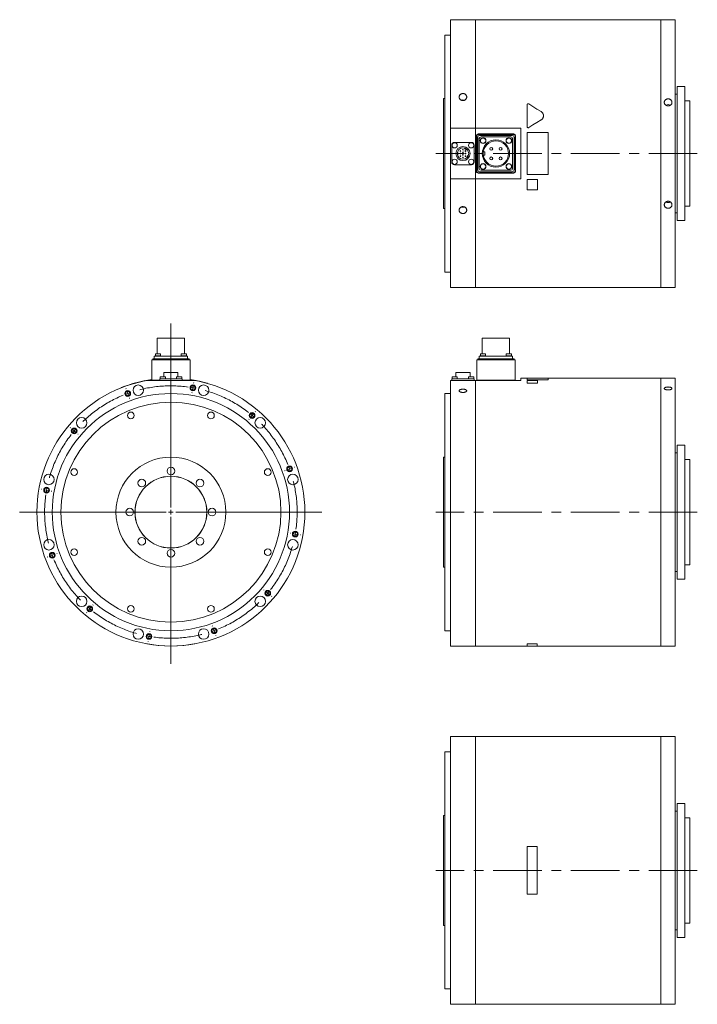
# Model space of a CAD drawing. Header units: millimetres. Extents: x 120 to 1605, y 63 to 1138.
# Tile 1 of 5: x 120 to 829, y 63 to 1092. Entities that reach past the tile are written whole.
import ezdxf

# ---------------------------------------------------------------- set-up
doc = ezdxf.new("R2010")
doc.units = ezdxf.units.MM
doc.header["$LTSCALE"] = 4
doc.linetypes.add('CENTERX2', pattern=[20.32, 12.7, -2.54, 2.54, -2.54])

# ---------------------------------------------------------------- blocks, each defined once
blk = doc.blocks.new('SW_CENTERMARKSYMBOL_2')
at = {"color": 6, "linetype": 'Continuous', "lineweight": 0}
for p, q in [((68.9, 10.9), (69, 11.4)), ((-1.7, 4.7), (-1.9, 5.2)), ((0, 0), (-0.9, 2.3)), ((0, 0), (0.9, -2.3)), ((67.2, 1), (67.1, 0.5)), ((68.1, 6), (67.6, 3.5)), ((68.1, 6), (68.5, 8.4)), ((1.7, -4.7), (1.9, -5.2)), ((133.2, -19.1), (133.5, -18.7)), ((126.8, -26.8), (126.5, -27.1)), ((130, -22.9), (128.4, -24.8)), ((130, -22.9), (131.6, -21)), ((-59.8, -36), (-60.2, -35.7)), ((-56, -39.2), (-57.9, -37.6)), ((-56, -39.2), (-54.1, -40.8)), ((-52.1, -42.4), (-51.8, -42.7)), ((164.5, -80.6), (164, -80.8)), ((169.2, -78.9), (166.8, -79.7)), ((169.2, -78.9), (171.5, -78)), ((173.9, -77.2), (174.4, -77)), ((-89.8, -100.2), (-90.3, -100.2)), ((-84.8, -101.1), (-87.3, -100.7)), ((-84.8, -101.1), (-82.4, -101.6)), ((-79.9, -102), (-79.4, -102.1)), ((170.2, -146.1), (169.7, -146)), ((175.1, -147), (172.7, -146.5)), ((175.1, -147), (177.6, -147.4)), ((180.1, -147.8), (180.6, -147.9)), ((-83.6, -170.9), (-84.1, -171.1)), ((-78.9, -169.2), (-81.2, -170)), ((-78.9, -169.2), (-76.5, -168.3)), ((-74.2, -167.5), (-73.7, -167.3)), ((142.4, -205.7), (142.1, -205.4)), ((146.3, -208.9), (144.3, -207.3)), ((146.3, -208.9), (148.2, -210.5)), ((150.1, -212.1), (150.5, -212.4)), ((-39.7, -225.2), (-41.3, -227.1)), ((-39.7, -225.2), (-38.1, -223.2)), ((-36.5, -221.3), (-36.2, -220.9)), ((-42.9, -229), (-43.2, -229.4)), ((88.6, -243.4), (88.4, -242.9)), ((90.3, -248.1), (89.4, -245.7)), ((22.2, -254), (21.8, -256.5)), ((22.2, -254), (22.7, -251.6)), ((23.1, -249.1), (23.2, -248.6)), ((90.3, -248.1), (91.1, -250.4)), ((92, -252.8), (92.2, -253.2)), ((21.4, -259), (21.3, -259.5))]:
    blk.add_line(p, q, dxfattribs=at)
for start, end in [(110, 111.0851), (108.9149, 110), (80, 81.0851), (78.9149, 80), (50, 51.0851), (48.9149, 50), (140, 141.0851), (138.9149, 140), (20, 21.0851), (18.9149, 20), (170, 171.0851), (168.9149, 170), (348.9149, 350), (350, 351.0851), (198.9149, 200), (200, 201.0851), (318.9149, 320), (320, 321.0851), (228.9149, 230), (230, 231.0851), (258.9149, 260), (260, 261.0851), (288.9149, 290), (290, 291.0851)]:
    blk.add_arc((45.1, -124), 132, start, end, dxfattribs=at)
at = {"color": 6, "linetype": 'CENTERX2', "lineweight": 0}
for start, end in [(82.1703, 107.8297), (52.1703, 77.8297), (112.1703, 137.8297), (22.1703, 47.8297), (142.1703, 167.8297), (352.1703, 17.8297), (172.1703, 197.8297), (322.1703, 347.8297), (202.1703, 227.8297), (292.1703, 317.8297), (232.1703, 257.8297), (262.1703, 287.8297)]:
    blk.add_arc((45.1, -124), 132, start, end, dxfattribs=at)
blk = doc.blocks.new('SW_CENTERMARKSYMBOL_3')
at = {"color": 6, "linetype": 'Continuous', "lineweight": 0}
for p, q in [((0, 5), (0, 197.2)), ((-5, 0), (-158.1, 0)), ((0, 0), (-2.5, 0)), ((0, 0), (0, 2.5)), ((0, 0), (0, -2.5)), ((0, 0), (2.5, 0)), ((5, 0), (157.7, 0)), ((0, -5), (0, -158.5))]:
    blk.add_line(p, q, dxfattribs=at)

msp = doc.modelspace()

# ---------------------------------------------------------------- linework, layer by layer
at = {"color": 7, "linetype": 'Continuous', "lineweight": 15}
for p, q in [((596.6, 1092.3), (570.6, 1092.3)), ((570.6, 1092.3), (570.6, 978.7)), ((596.6, 1092.3), (596.6, 978.7)), ((790.5, 1092.3), (596.7, 1092.3)), ((596.7, 978.7), (596.7, 1092.3)), ((790.5, 1092.3), (790.5, 812.3)), ((805.6, 1092.3), (790.6, 1092.3)), ((790.6, 812.3), (790.6, 1092.3)), ((805.6, 1092.3), (805.6, 812.3)), ((596.7, 1091.3), (596.6, 1091.3)), ((790.6, 1091.3), (790.5, 1091.3)), ((570.6, 1076.3), (564.6, 1076.3)), ((564.6, 1076.3), (564.6, 828.3)), ((815.6, 1022.3), (807.6, 1022.3)), ((807.6, 1022.3), (807.6, 882.3)), ((815.6, 1022.3), (815.6, 882.3)), ((564.6, 1009.8), (563.1, 1009.8)), ((563.1, 1009.8), (563.1, 894.8)), ((807.6, 1014.3), (805.6, 1014.3)), ((650.6, 980.5), (650.6, 1003.1)), ((820.6, 1007.3), (815.6, 1007.3)), ((820.6, 1007.3), (820.6, 897.3)), ((596.6, 978.7), (570.6, 978.7)), ((570.6, 978.7), (570.6, 926)), ((596.6, 978.7), (596.6, 926)), ((596.7, 978.6), (596.6, 978.6)), ((644.1, 978.7), (596.7, 978.7)), ((596.7, 926), (596.7, 978.7)), ((644.1, 926), (644.1, 978.7)), ((650.6, 980.5), (650.6, 980.5)), ((597.6, 970.9), (597.6, 933.7)), ((598.1, 970.4), (598.1, 934.2)), ((599.1, 969.4), (599.1, 935.2)), ((636.7, 972.8), (599.4, 972.8)), ((636.2, 972.3), (599.9, 972.3)), ((635.2, 971.3), (600.9, 971.3)), ((633.6, 969.8), (602.5, 969.8)), ((637.1, 935.2), (637.1, 969.4)), ((638.1, 934.2), (638.1, 970.4)), ((638.6, 933.7), (638.6, 970.9)), ((650.6, 974.3), (672.6, 974.3)), ((650.6, 930.3), (650.6, 974.3)), ((672.6, 974.3), (672.6, 930.3)), ((571.9, 961.2), (571.9, 943.4)), ((592.5, 964), (574.7, 964)), ((585.5, 958), (585.1, 957.4)), ((595.3, 943.4), (595.3, 961.2)), ((600.6, 967.9), (600.6, 936.7)), ((635.5, 936.7), (635.5, 967.9)), ((577.7, 953.5), (578.4, 953.5)), ((577.7, 951.1), (578.4, 951.1)), ((578.4, 951.1), (578.4, 953.5)), ((585.1, 957.4), (587.2, 956.2)), ((587.2, 956.2), (587.5, 956.8)), ((587.5, 948.7), (588.6, 950.7)), ((588.1, 948.4), (587.5, 948.7)), ((588.6, 950.7), (589.2, 950.4)), ((606.6, 954.1), (604.9, 954.1)), ((604.9, 950.6), (606.6, 950.6)), ((606.6, 950.6), (606.6, 954.1)), ((574.7, 940.6), (592.5, 940.6)), ((599.4, 931.8), (636.7, 931.8)), ((599.9, 932.3), (636.2, 932.3)), ((600.9, 933.3), (635.2, 933.3)), ((602.5, 934.9), (633.6, 934.9)), ((672.6, 930.3), (650.6, 930.3)), ((570.6, 926), (570.6, 812.3)), ((570.6, 926), (596.6, 926)), ((596.6, 926.1), (596.7, 926.1)), ((596.6, 926), (596.6, 812.3)), ((596.7, 812.3), (596.7, 926)), ((596.7, 926), (644.1, 926)), ((650.6, 925.3), (661.6, 925.3)), ((650.6, 925.3), (661.6, 925.3)), ((650.6, 914.3), (650.6, 925.3)), ((650.6, 925.3), (650.6, 925.3)), ((661.6, 925.3), (661.6, 914.3)), ((661.6, 925.3), (661.6, 925.3)), ((661.6, 914.3), (650.6, 914.3)), ((815.6, 897.3), (820.6, 897.3)), ((563.1, 894.8), (564.6, 894.8)), ((805.6, 890.3), (807.6, 890.3)), ((807.6, 882.3), (815.6, 882.3)), ((564.6, 828.3), (570.6, 828.3)), ((570.6, 812.3), (596.6, 812.3)), ((596.6, 813.3), (596.7, 813.3)), ((596.7, 812.3), (790.5, 812.3)), ((790.5, 813.3), (790.6, 813.3)), ((790.6, 812.3), (805.6, 812.3)), ((264, 759.3), (264, 742.7)), ((264, 759.3), (292.6, 759.3)), ((292.6, 742.7), (292.6, 759.3)), ((603.8, 759.3), (603.8, 742.7)), ((603.8, 759.3), (632.4, 759.3)), ((632.4, 742.7), (632.4, 759.3)), ((262.1, 742.7), (262.1, 740.7)), ((262.1, 742.7), (267.6, 742.7)), ((267.6, 740.7), (267.6, 742.7)), ((289.1, 742.7), (289.1, 740.7)), ((289.1, 742.7), (294.6, 742.7)), ((294.6, 740.7), (294.6, 742.7)), ((601.8, 742.7), (601.8, 740.7)), ((601.8, 742.7), (607.3, 742.7)), ((607.3, 740.7), (607.3, 742.7)), ((628.8, 742.7), (628.8, 740.7)), ((628.8, 742.7), (634.3, 742.7)), ((634.3, 740.7), (634.3, 742.7)), ((258.3, 715.3), (258.3, 736.5)), ((258.3, 736.5), (260.2, 736.5)), ((259.3, 736.5), (259.3, 737.5)), ((259.3, 737.5), (261.2, 737.5)), ((260.2, 736.5), (296.5, 736.5)), ((260.9, 737.5), (260.9, 740.3)), ((260.9, 740.3), (262.8, 740.3)), ((261.2, 737.5), (295.5, 737.5)), ((261.8, 740.7), (261.8, 740.3)), ((261.8, 740.7), (267.8, 740.7)), ((262.8, 740.3), (293.9, 740.3)), ((267.8, 740.3), (267.8, 740.7)), ((288.8, 740.7), (288.8, 740.3)), ((288.8, 740.7), (294.8, 740.7)), ((293.9, 740.3), (295.8, 740.3)), ((294.8, 740.3), (294.8, 740.7)), ((295.5, 737.5), (297.3, 737.5)), ((295.8, 740.3), (295.8, 737.5)), ((296.5, 736.5), (298.3, 736.5)), ((297.3, 737.5), (297.3, 736.5)), ((298.3, 736.5), (298.3, 715.3)), ((598.1, 715.3), (598.1, 736.5)), ((598.1, 736.5), (599.9, 736.5)), ((599.1, 736.5), (599.1, 737.5)), ((599.1, 737.5), (600.9, 737.5)), ((599.9, 736.5), (636.2, 736.5)), ((600.6, 737.5), (600.6, 740.3)), ((600.6, 740.3), (602.5, 740.3)), ((600.9, 737.5), (635.2, 737.5)), ((601.6, 740.7), (601.6, 740.3)), ((601.6, 740.7), (607.6, 740.7)), ((602.5, 740.3), (633.6, 740.3)), ((607.6, 740.3), (607.6, 740.7)), ((628.6, 740.7), (628.6, 740.3)), ((628.6, 740.7), (634.6, 740.7)), ((633.6, 740.3), (635.5, 740.3)), ((634.6, 740.3), (634.6, 740.7)), ((635.2, 737.5), (637.1, 737.5)), ((635.5, 740.3), (635.5, 737.5)), ((636.2, 736.5), (638.1, 736.5)), ((637.1, 737.5), (637.1, 736.5)), ((638.1, 736.5), (638.1, 715.3)), ((270.9, 723.4), (270.9, 718.8)), ((270.9, 723.4), (285.7, 723.4)), ((285.7, 718.8), (285.7, 723.4)), ((576.2, 723.4), (576.2, 718.8)), ((576.2, 723.4), (591, 723.4)), ((591, 718.8), (591, 723.4)), ((258.3, 715.9), (252, 714.8)), ((252, 714.8), (304.7, 714.8)), ((258.3, 716), (256.3, 715.7)), ((256.3, 715.6), (256.3, 715.7)), ((257.8, 714.8), (257.8, 715.3)), ((257.8, 715.3), (259.7, 715.3)), ((259.7, 715.3), (266.6, 715.3)), ((266.6, 714.8), (266.6, 716.8)), ((266.6, 716.8), (269.4, 716.8)), ((267, 718.8), (267, 716.8)), ((267, 718.8), (272.5, 718.8)), ((269.4, 716.8), (287.2, 716.8)), ((272.5, 716.8), (272.5, 718.8)), ((284.2, 718.8), (284.2, 716.8)), ((284.2, 718.8), (289.7, 718.8)), ((287.2, 716.8), (290, 716.8)), ((289.7, 716.8), (289.7, 718.8)), ((290, 716.8), (290, 714.8)), ((290, 715.3), (297, 715.3)), ((297, 715.3), (298.8, 715.3)), ((300.3, 715.7), (298.3, 716)), ((304.7, 714.8), (298.3, 715.9)), ((298.8, 715.3), (298.8, 714.8)), ((300.3, 715.6), (300.3, 715.7)), ((305.3, 714.7), (305.4, 714.8)), ((316.3, 712.1), (316.4, 712.2)), ((570.6, 714.8), (570.6, 437.3)), ((570.6, 714.8), (596.6, 714.8)), ((571.9, 714.8), (571.9, 716.8)), ((571.9, 716.8), (574.7, 716.8)), ((572.2, 718.8), (572.2, 716.8)), ((572.2, 718.8), (577.7, 718.8)), ((574.7, 716.8), (592.5, 716.8)), ((577.7, 716.8), (577.7, 718.8)), ((589.4, 718.8), (589.4, 716.8)), ((589.4, 718.8), (594.9, 718.8)), ((592.5, 716.8), (595.3, 716.8)), ((594.9, 716.8), (594.9, 718.8)), ((595.3, 716.8), (595.3, 714.8)), ((596.6, 714.8), (596.6, 437.3)), ((596.6, 713.8), (596.7, 713.8)), ((596.7, 714.8), (644.1, 714.8)), ((596.7, 437.3), (596.7, 714.8)), ((597.6, 714.8), (597.6, 715.3)), ((597.6, 715.3), (599.4, 715.3)), ((599.4, 715.3), (636.7, 715.3)), ((636.7, 715.3), (638.6, 715.3)), ((638.6, 715.3), (638.6, 714.8)), ((650.6, 717.3), (644.1, 717.3)), ((644.1, 714.8), (644.1, 717.3)), ((672.6, 717.4), (650.6, 717.4)), ((650.6, 715.7), (650.6, 717.4)), ((672.6, 715.7), (650.6, 715.7)), ((650.6, 715.6), (650.6, 715.7)), ((672.6, 715.6), (650.6, 715.6)), ((650.6, 714.8), (661.6, 714.8)), ((650.6, 712.2), (650.6, 714.8)), ((661.6, 712.2), (650.6, 712.2)), ((650.6, 712.1), (650.6, 712.2)), ((661.6, 712.1), (650.6, 712.1)), ((661.6, 714.8), (661.6, 712.2)), ((661.6, 712.1), (661.6, 712.2)), ((672.6, 717.4), (672.6, 715.7)), ((790.5, 717.3), (672.6, 717.3)), ((672.6, 715.6), (672.6, 715.7)), ((790.5, 717.3), (790.5, 437.3)), ((790.6, 716.3), (790.5, 716.3)), ((805.6, 717.3), (790.6, 717.3)), ((790.6, 577.3), (790.6, 717.3)), ((805.6, 717.3), (805.6, 437.3)), ((570.6, 701.3), (564.6, 701.3)), ((564.6, 701.3), (564.6, 453.3)), ((807.6, 639.3), (805.6, 639.3)), ((815.6, 647.3), (807.6, 647.3)), ((807.6, 647.3), (807.6, 507.3)), ((815.6, 647.3), (815.6, 507.3)), ((564.6, 634.8), (563.1, 634.8)), ((563.1, 634.8), (563.1, 519.8)), ((820.6, 632.3), (815.6, 632.3)), ((820.6, 632.3), (820.6, 522.3)), ((790.6, 437.3), (790.6, 577.3)), ((563.1, 519.8), (564.6, 519.8)), ((805.6, 515.3), (807.6, 515.3)), ((815.6, 522.3), (820.6, 522.3)), ((807.6, 507.3), (815.6, 507.3)), ((564.6, 453.3), (570.6, 453.3)), ((253.3, 439.6), (253.3, 439.5)), ((303.3, 439.6), (303.4, 439.5)), ((570.6, 437.3), (596.6, 437.3)), ((596.6, 438.3), (596.7, 438.3)), ((596.7, 437.3), (650.6, 437.3)), ((661.1, 439.6), (650.6, 439.6)), ((650.6, 439.6), (650.6, 439.5)), ((661.1, 439.5), (650.6, 439.5)), ((650.6, 439.5), (650.6, 437.2)), ((650.6, 437.2), (661.1, 437.2)), ((661.1, 439.6), (661.1, 439.5)), ((661.1, 437.2), (661.1, 439.5)), ((661.1, 437.3), (790.5, 437.3)), ((790.5, 438.3), (790.6, 438.3)), ((790.6, 437.3), (805.6, 437.3)), ((596.6, 342.6), (570.6, 342.6)), ((570.6, 342.6), (570.6, 62.6)), ((596.6, 342.6), (596.6, 62.6)), ((596.7, 341.6), (596.6, 341.6)), ((790.5, 342.6), (596.7, 342.6)), ((596.7, 62.6), (596.7, 342.6)), ((790.5, 342.6), (790.5, 62.6)), ((790.6, 341.6), (790.5, 341.6)), ((805.6, 342.6), (790.6, 342.6)), ((790.6, 62.6), (790.6, 342.6)), ((805.6, 342.6), (805.6, 62.6)), ((570.6, 326.6), (564.6, 326.6)), ((564.6, 326.6), (564.6, 78.6)), ((815.6, 272.6), (807.6, 272.6)), ((807.6, 272.6), (807.6, 132.6)), ((815.6, 272.6), (815.6, 132.6)), ((564.6, 260.1), (563.1, 260.1)), ((563.1, 260.1), (563.1, 145.1)), ((807.6, 264.6), (805.6, 264.6)), ((820.6, 257.6), (815.6, 257.6)), ((820.6, 257.6), (820.6, 147.6)), ((661.1, 227.6), (650.6, 227.6)), ((650.6, 227.6), (650.6, 177.6)), ((661.1, 177.6), (661.1, 227.6)), ((650.6, 177.6), (661.1, 177.6)), ((563.1, 145.1), (564.6, 145.1)), ((815.6, 147.6), (820.6, 147.6)), ((805.6, 140.6), (807.6, 140.6)), ((807.6, 132.6), (815.6, 132.6)), ((564.6, 78.6), (570.6, 78.6)), ((570.6, 62.6), (596.6, 62.6)), ((596.6, 63.6), (596.7, 63.6)), ((596.7, 62.6), (790.5, 62.6)), ((790.5, 63.6), (790.6, 63.6)), ((790.6, 62.6), (805.6, 62.6))]:
    msp.add_line(p, q, dxfattribs=at)
at = {"color": 6, "linetype": 'CENTERX2', "lineweight": 0}
for p, q in [((828.6, 952.3), (555.1, 952.3)), ((828.6, 577.3), (555.1, 577.3)), ((828.6, 202.6), (555.1, 202.6))]:
    msp.add_line(p, q, dxfattribs=at)
at = {"color": 7, "linetype": 'Continuous', "lineweight": 15, "flags": 128}
for points in [[(652.4, 1004.2), (656.7, 1001.5), (661, 998.9), (665.3, 996.2)], [(665.3, 987.5), (661, 984.8), (656.7, 982.2), (652.4, 979.5)], [(665.3, 987.5), (661, 984.8), (656.7, 982.2), (652.4, 979.5)], [(582.2, 896.5), (582.4, 896.4), (583.6, 896.3)], [(583.6, 896.3), (584.7, 896.4), (584.9, 896.5)], [(795.9, 901.8), (796.9, 901.3), (798.1, 901.2)], [(798.1, 901.2), (799.2, 901.3), (800.3, 901.8)]]:
    msp.add_lwpolyline(points, dxfattribs=at)
at = {"color": 7, "linetype": 'Continuous', "lineweight": 15}
for centre, radius in [((604.6, 965.8), 3), ((604.6, 965.8), 2.75), ((631.6, 965.8), 3), ((631.6, 965.8), 2.75), ((574.9, 960.9), 2.75), ((583.6, 952.3), 7.4), ((583.6, 952.3), 6), ((592.2, 960.9), 2.75), ((618.1, 952.3), 14.3), ((618.1, 952.3), 13.2), ((613.2, 957.3), 1.5), ((623, 957.3), 1.5), ((580.9, 955), 0.375), ((580.9, 952.3), 0.375), ((580.9, 949.6), 0.375), ((583.6, 956.3), 0.375), ((583.6, 953.6), 0.375), ((583.6, 951), 0.375), ((583.6, 948.3), 0.375), ((586.2, 955), 0.375), ((586.2, 952.3), 0.375), ((586.2, 949.6), 0.375), ((613.2, 947.3), 1.5), ((623, 947.3), 1.5), ((574.9, 943.7), 2.75), ((592.2, 943.7), 2.75), ((604.6, 938.8), 3), ((604.6, 938.8), 2.75), ((631.6, 938.8), 3), ((631.6, 938.8), 2.75), ((278.3, 577.3), 124), ((244.2, 704.8), 5.5), ((312.5, 704.8), 5.5), ((278.3, 577.3), 115), ((236.4, 678.5), 3.5), ((320.2, 678.5), 3.5), ((185, 670.7), 5.5), ((371.7, 670.7), 5.5), ((278.3, 577.3), 57.5), ((177.2, 619.2), 3.5), ((278.3, 620.3), 4), ((379.5, 619.2), 3.5), ((150.8, 611.5), 5.5), ((278.3, 577.3), 37.6), ((278.3, 577.3), 37.5), ((247.9, 607.7), 4), ((308.7, 607.7), 4), ((405.8, 611.5), 5.5), ((235.3, 577.3), 4), ((321.3, 577.3), 4), ((150.8, 543.2), 5.5), ((247.9, 546.9), 4), ((308.7, 546.9), 4), ((405.8, 543.2), 5.5), ((177.2, 535.4), 3.5), ((278.3, 534.3), 4), ((379.5, 535.4), 3.5), ((185, 484), 5.5), ((371.7, 484), 5.5), ((236.4, 476.2), 3.5), ((320.2, 476.2), 3.5), ((244.2, 449.8), 5.5), ((312.5, 449.8), 5.5)]:
    msp.add_circle(centre, radius, dxfattribs=at)
at = {"color": 6, "linetype": 'Continuous', "lineweight": 15}
for centre in [(233.2, 701.4), (301.3, 707.3), (363.2, 678.4), (177.2, 662.2), (402.4, 622.5), (148.3, 600.3), (408.3, 554.4), (154.3, 532.2), (379.5, 492.5), (193.5, 476.2), (323.5, 453.3), (255.4, 447.3)]:
    msp.add_circle(centre, 3, dxfattribs=at)
for centre in [(233.2, 701.4), (301.3, 707.3), (363.2, 678.4), (177.2, 662.2), (402.4, 622.5), (148.3, 600.3), (408.3, 554.4), (154.3, 532.2), (379.5, 492.5), (193.5, 476.2), (323.5, 453.3), (255.4, 447.3)]:
    msp.add_circle(centre, 2.46)
at = {"color": 7, "linetype": 'Continuous', "lineweight": 15}
for centre, radius, start, end in [((583.6, 1004), 4.38, 71.6115, 108.49), ((798.1, 999.2), 4.26, 58.7495, 120.9453), ((599.4, 970.9), 1.88, 90, 180), ((599.9, 970.4), 1.88, 90, 180), ((600.9, 969.4), 1.88, 90, 180), ((602.5, 967.9), 1.88, 90, 180), ((633.6, 967.9), 1.88, 0, 90), ((635.2, 969.4), 1.88, 0, 90), ((636.2, 970.4), 1.88, 0, 90), ((636.7, 970.9), 1.88, 0, 90), ((574.7, 961.2), 2.8, 90, 180), ((592.5, 961.2), 2.8, 0, 90), ((574.7, 943.4), 2.8, 180, 270), ((592.5, 943.4), 2.8, 270, 0), ((599.4, 933.7), 1.88, 180, 270), ((599.9, 934.2), 1.88, 180, 270), ((600.9, 935.2), 1.88, 180, 270), ((602.5, 936.7), 1.88, 180, 270), ((633.6, 936.7), 1.88, 270, 0), ((635.2, 935.2), 1.88, 270, 0), ((636.2, 934.2), 1.88, 270, 0), ((636.7, 933.7), 1.88, 270, 0), ((278.3, 577.3), 140, 100.8441, 79.1559), ((278.3, 577.3), 140.1, 101.6205, 111.2758), ((278.3, 577.3), 140.1, 74.2507, 78.8804), ((278.3, 577.3), 140.1, 259.7134, 280.2866)]:
    msp.add_arc(centre, radius, start, end, dxfattribs=at)
for points, knots in [([(583.6, 1007.8), (583.3, 1007.8), (583, 1007.9), (582.5, 1007.9), (582.3, 1008), (581.8, 1008.2), (581.6, 1008.3), (581.1, 1008.6), (580.9, 1008.7), (580.6, 1009.1), (580.4, 1009.3), (580.1, 1009.7), (580, 1009.9), (579.8, 1010.3), (579.7, 1010.5), (579.6, 1011), (579.6, 1011.2), (579.6, 1011.7), (579.6, 1012), (579.7, 1012.4), (579.8, 1012.6), (580, 1013.1), (580.1, 1013.3), (580.4, 1013.7), (580.6, 1013.9), (580.9, 1014.2), (581.1, 1014.3), (581.6, 1014.6), (581.8, 1014.7), (582.3, 1014.9), (582.5, 1015), (583, 1015.1), (583.3, 1015.1), (583.8, 1015.1), (584.1, 1015.1), (584.6, 1015), (584.9, 1014.9), (585.3, 1014.7), (585.6, 1014.6), (586, 1014.3), (586.2, 1014.2), (586.6, 1013.9), (586.7, 1013.7), (587, 1013.3), (587.2, 1013.1), (587.4, 1012.6), (587.4, 1012.4), (587.5, 1012), (587.6, 1011.7), (587.6, 1011.2), (587.5, 1011), (587.4, 1010.5), (587.4, 1010.3), (587.2, 1009.9), (587, 1009.7), (586.8, 1009.3), (586.6, 1009.1), (586.2, 1008.7), (586, 1008.6), (585.6, 1008.3), (585.3, 1008.2), (584.9, 1008), (584.6, 1007.9), (584.1, 1007.9), (583.8, 1007.8), (583.6, 1007.8)], [0, 0, 0, 0, 0.03125, 0.03125, 0.0625, 0.0625, 0.09375, 0.09375, 0.125, 0.125, 0.15625, 0.15625, 0.1875, 0.1875, 0.21875, 0.21875, 0.25, 0.25, 0.28125, 0.28125, 0.3125, 0.3125, 0.34375, 0.34375, 0.375, 0.375, 0.40625, 0.40625, 0.4375, 0.4375, 0.46875, 0.46875, 0.5, 0.5, 0.53125, 0.53125, 0.5625, 0.5625, 0.59375, 0.59375, 0.625, 0.625, 0.65625, 0.65625, 0.6875, 0.6875, 0.71875, 0.71875, 0.75, 0.75, 0.78125, 0.78125, 0.8125, 0.8125, 0.84375, 0.84375, 0.875, 0.875, 0.90625, 0.90625, 0.9375, 0.9375, 0.96875, 0.96875, 1, 1, 1, 1]), ([(798.1, 1002.2), (797.8, 1002.2), (797.5, 1002.2), (797, 1002.3), (796.8, 1002.4), (796.3, 1002.5), (796.1, 1002.7), (795.6, 1002.9), (795.4, 1003.1), (795.1, 1003.4), (794.9, 1003.6), (794.6, 1004), (794.5, 1004.2), (794.3, 1004.7), (794.2, 1004.9), (794.1, 1005.4), (794.1, 1005.6), (794.1, 1006.1), (794.1, 1006.4), (794.2, 1006.8), (794.3, 1007.1), (794.5, 1007.5), (794.6, 1007.7), (794.9, 1008.1), (795.1, 1008.3), (795.4, 1008.7), (795.6, 1008.8), (796.1, 1009.1), (796.3, 1009.2), (796.8, 1009.4), (797, 1009.4), (797.5, 1009.5), (797.8, 1009.6), (798.3, 1009.6), (798.6, 1009.5), (799.1, 1009.4), (799.4, 1009.4), (799.8, 1009.2), (800.1, 1009.1), (800.5, 1008.8), (800.7, 1008.7), (801.1, 1008.3), (801.2, 1008.1), (801.5, 1007.7), (801.7, 1007.5), (801.9, 1007.1), (801.9, 1006.8), (802, 1006.4), (802.1, 1006.1), (802.1, 1005.6), (802, 1005.4), (801.9, 1004.9), (801.9, 1004.7), (801.7, 1004.2), (801.5, 1004), (801.3, 1003.6), (801.1, 1003.4), (800.7, 1003.1), (800.5, 1002.9), (800.1, 1002.7), (799.8, 1002.5), (799.4, 1002.4), (799.1, 1002.3), (798.6, 1002.2), (798.3, 1002.2), (798.1, 1002.2)], [0, 0, 0, 0, 0.03125, 0.03125, 0.0625, 0.0625, 0.09375, 0.09375, 0.125, 0.125, 0.15625, 0.15625, 0.1875, 0.1875, 0.21875, 0.21875, 0.25, 0.25, 0.28125, 0.28125, 0.3125, 0.3125, 0.34375, 0.34375, 0.375, 0.375, 0.40625, 0.40625, 0.4375, 0.4375, 0.46875, 0.46875, 0.5, 0.5, 0.53125, 0.53125, 0.5625, 0.5625, 0.59375, 0.59375, 0.625, 0.625, 0.65625, 0.65625, 0.6875, 0.6875, 0.71875, 0.71875, 0.75, 0.75, 0.78125, 0.78125, 0.8125, 0.8125, 0.84375, 0.84375, 0.875, 0.875, 0.90625, 0.90625, 0.9375, 0.9375, 0.96875, 0.96875, 1, 1, 1, 1]), ([(650.6, 1003.1), (650.6, 1003.3), (650.6, 1003.4), (650.6, 1003.5), (650.6, 1003.5), (650.7, 1003.6), (650.7, 1003.7), (650.7, 1003.8), (650.8, 1003.8), (650.8, 1003.9), (650.9, 1003.9), (650.9, 1004), (651, 1004.1), (651, 1004.1), (651.1, 1004.1), (651.1, 1004.2), (651.1, 1004.2), (651.2, 1004.2), (651.3, 1004.2), (651.3, 1004.3), (651.4, 1004.3), (651.6, 1004.3), (651.7, 1004.3), (652, 1004.3), (652.2, 1004.3), (652.4, 1004.2)], [0, 0, 0, 0, 0.125, 0.125, 0.1875, 0.1875, 0.25, 0.25, 0.3125, 0.3125, 0.375, 0.375, 0.4375, 0.4375, 0.46875, 0.46875, 0.5, 0.5, 0.5625, 0.5625, 0.625, 0.625, 0.75, 0.75, 1, 1, 1, 1]), ([(665.3, 996.2), (665.5, 996.1), (665.7, 995.9), (666, 995.7), (666, 995.7), (666.2, 995.5), (666.3, 995.4), (666.5, 995.2), (666.6, 995), (666.8, 994.8), (666.9, 994.7), (667, 994.5), (667.1, 994.4), (667.2, 994.1), (667.3, 993.9), (667.4, 993.6), (667.5, 993.5), (667.5, 993.3), (667.6, 993.2), (667.7, 992.9), (667.7, 992.7), (667.8, 992.3), (667.8, 992.1), (667.8, 991.6), (667.8, 991.4), (667.7, 991.1), (667.7, 991), (667.7, 990.8), (667.6, 990.7), (667.6, 990.4), (667.5, 990.2), (667.4, 989.9), (667.3, 989.8), (667.2, 989.6), (667.2, 989.5), (667, 989.2), (666.9, 989), (666.7, 988.7), (666.7, 988.7), (666.5, 988.5), (666.4, 988.4), (666.1, 988), (665.7, 987.7), (665.3, 987.5)], [0, 0, 0, 0, 0.0625, 0.0625, 0.09375, 0.09375, 0.125, 0.125, 0.1875, 0.1875, 0.21875, 0.21875, 0.25, 0.25, 0.3125, 0.3125, 0.34375, 0.34375, 0.375, 0.375, 0.4375, 0.4375, 0.5, 0.5, 0.5625, 0.5625, 0.59375, 0.59375, 0.625, 0.625, 0.6875, 0.6875, 0.71875, 0.71875, 0.75, 0.75, 0.8125, 0.8125, 0.84375, 0.84375, 0.875, 0.875, 1, 1, 1, 1]), ([(667.8, 991.8), (667.8, 991.8), (667.8, 991.6), (667.8, 991.4), (667.7, 991.2), (667.7, 991), (667.7, 990.8), (667.6, 990.4), (667.4, 989.9), (667.1, 989.3), (666.8, 988.8), (666.4, 988.3), (666.1, 988), (665.7, 987.7), (665.5, 987.6), (665.3, 987.5)], [0, 0, 0, 0, 0.04181, 0.083451, 0.12499, 0.166498, 0.208041, 0.249688, 0.375023, 0.499867, 0.62511, 0.749799, 0.833517, 0.916705, 1, 1, 1, 1]), ([(652.4, 979.5), (652.4, 979.5), (652.3, 979.4), (652.2, 979.4), (652.1, 979.4), (651.9, 979.3), (651.7, 979.3), (651.5, 979.3), (651.2, 979.5), (650.9, 979.6), (650.7, 979.9), (650.7, 980), (650.6, 980.2), (650.6, 980.4), (650.6, 980.5), (650.6, 980.5)], [0, 0, 0, 0, 0.04175, 0.083305, 0.125004, 0.187536, 0.250113, 0.375032, 0.499904, 0.624517, 0.749252, 0.811752, 0.874443, 0.937178, 1, 1, 1, 1]), ([(652.4, 979.5), (652.2, 979.4), (652, 979.3), (651.7, 979.3), (651.6, 979.3), (651.4, 979.4), (651.3, 979.4), (651, 979.6), (650.8, 979.7), (650.6, 980.1), (650.6, 980.3), (650.6, 980.5)], [0, 0, 0, 0, 0.25, 0.25, 0.375, 0.375, 0.5, 0.5, 0.75, 0.75, 1, 1, 1, 1]), ([(583.6, 889.5), (583.3, 889.5), (583, 889.6), (582.5, 889.7), (582.3, 889.7), (581.8, 889.9), (581.6, 890), (581.1, 890.3), (580.9, 890.4), (580.6, 890.8), (580.4, 890.9), (580.1, 891.3), (580, 891.5), (579.8, 892), (579.7, 892.2), (579.6, 892.7), (579.6, 892.9), (579.6, 893.4), (579.6, 893.6), (579.7, 894.1), (579.8, 894.3), (580, 894.8), (580.1, 895), (580.4, 895.4), (580.6, 895.5), (580.9, 895.9), (581.1, 896), (581.6, 896.3), (581.8, 896.4), (582.3, 896.6), (582.5, 896.7), (583, 896.8), (583.3, 896.8), (583.8, 896.8), (584.1, 896.8), (584.6, 896.7), (584.9, 896.6), (585.3, 896.4), (585.6, 896.3), (586, 896), (586.2, 895.9), (586.6, 895.6), (586.7, 895.4), (587, 895), (587.2, 894.8), (587.4, 894.3), (587.4, 894.1), (587.5, 893.6), (587.6, 893.4), (587.6, 892.9), (587.5, 892.7), (587.4, 892.2), (587.4, 892), (587.2, 891.5), (587, 891.3), (586.8, 890.9), (586.6, 890.8), (586.2, 890.4), (586, 890.3), (585.6, 890), (585.3, 889.9), (584.9, 889.7), (584.6, 889.7), (584.1, 889.6), (583.8, 889.5), (583.6, 889.5)], [0, 0, 0, 0, 0.03125, 0.03125, 0.0625, 0.0625, 0.09375, 0.09375, 0.125, 0.125, 0.15625, 0.15625, 0.1875, 0.1875, 0.21875, 0.21875, 0.25, 0.25, 0.28125, 0.28125, 0.3125, 0.3125, 0.34375, 0.34375, 0.375, 0.375, 0.40625, 0.40625, 0.4375, 0.4375, 0.46875, 0.46875, 0.5, 0.5, 0.53125, 0.53125, 0.5625, 0.5625, 0.59375, 0.59375, 0.625, 0.625, 0.65625, 0.65625, 0.6875, 0.6875, 0.71875, 0.71875, 0.75, 0.75, 0.78125, 0.78125, 0.8125, 0.8125, 0.84375, 0.84375, 0.875, 0.875, 0.90625, 0.90625, 0.9375, 0.9375, 0.96875, 0.96875, 1, 1, 1, 1]), ([(798.1, 895.1), (797.8, 895.1), (797.5, 895.1), (797, 895.2), (796.8, 895.2), (796.3, 895.4), (796.1, 895.5), (795.6, 895.8), (795.4, 896), (795.1, 896.3), (794.9, 896.5), (794.6, 896.9), (794.5, 897.1), (794.3, 897.5), (794.2, 897.8), (794.1, 898.3), (794.1, 898.5), (794.1, 899), (794.1, 899.2), (794.2, 899.7), (794.3, 899.9), (794.5, 900.4), (794.6, 900.6), (794.9, 901), (795.1, 901.2), (795.4, 901.5), (795.6, 901.7), (796.1, 902), (796.3, 902.1), (796.8, 902.3), (797, 902.3), (797.5, 902.4), (797.8, 902.5), (798.3, 902.5), (798.6, 902.4), (799.1, 902.3), (799.4, 902.3), (799.8, 902.1), (800.1, 902), (800.5, 901.7), (800.7, 901.5), (801.1, 901.2), (801.2, 901), (801.5, 900.6), (801.7, 900.4), (801.9, 899.9), (801.9, 899.7), (802, 899.2), (802.1, 899), (802.1, 898.5), (802, 898.3), (801.9, 897.8), (801.9, 897.6), (801.7, 897.1), (801.5, 896.9), (801.3, 896.5), (801.1, 896.3), (800.7, 896), (800.5, 895.8), (800.1, 895.5), (799.8, 895.4), (799.4, 895.3), (799.1, 895.2), (798.6, 895.1), (798.3, 895.1), (798.1, 895.1)], [0, 0, 0, 0, 0.03125, 0.03125, 0.0625, 0.0625, 0.09375, 0.09375, 0.125, 0.125, 0.15625, 0.15625, 0.1875, 0.1875, 0.21875, 0.21875, 0.25, 0.25, 0.28125, 0.28125, 0.3125, 0.3125, 0.34375, 0.34375, 0.375, 0.375, 0.40625, 0.40625, 0.4375, 0.4375, 0.46875, 0.46875, 0.5, 0.5, 0.53125, 0.53125, 0.5625, 0.5625, 0.59375, 0.59375, 0.625, 0.625, 0.65625, 0.65625, 0.6875, 0.6875, 0.71875, 0.71875, 0.75, 0.75, 0.78125, 0.78125, 0.8125, 0.8125, 0.84375, 0.84375, 0.875, 0.875, 0.90625, 0.90625, 0.9375, 0.9375, 0.96875, 0.96875, 1, 1, 1, 1]), ([(251.3, 714.8), (251.3, 714.8), (251.3, 714.8), (251.2, 714.8), (251, 714.7), (250.7, 714.7), (250.4, 714.6), (250.2, 714.6), (250.1, 714.6)], [0, 0, 0, 0, 0.07374, 0.258905, 0.443854, 0.628756, 0.814016, 1, 1, 1, 1]), ([(227.5, 707.9), (227.4, 707.8), (227.2, 707.8), (226.9, 707.6), (226.6, 707.5), (226.5, 707.5), (226.3, 707.4), (226.3, 707.4), (226.3, 707.4)], [0, 0, 0, 0, 0.183506, 0.367445, 0.551107, 0.734077, 0.9176, 1, 1, 1, 1]), ([(583.6, 702.5), (583.3, 702.5), (583, 702.5), (582.5, 702.5), (582.3, 702.6), (581.8, 702.7), (581.6, 702.7), (581.1, 702.8), (580.9, 702.9), (580.6, 703.1), (580.4, 703.2), (580.1, 703.4), (580, 703.5), (579.8, 703.7), (579.7, 703.8), (579.6, 704), (579.6, 704.1), (579.6, 704.3), (579.6, 704.4), (579.7, 704.6), (579.8, 704.8), (580, 705), (580.1, 705), (580.4, 705.2), (580.6, 705.3), (580.9, 705.5), (581.1, 705.5), (581.6, 705.6), (581.8, 705.7), (582.3, 705.8), (582.5, 705.8), (583, 705.8), (583.3, 705.9), (583.8, 705.9), (584.1, 705.8), (584.6, 705.8), (584.9, 705.8), (585.3, 705.7), (585.6, 705.6), (586, 705.5), (586.2, 705.5), (586.6, 705.3), (586.7, 705.2), (587, 705), (587.2, 705), (587.4, 704.8), (587.4, 704.6), (587.5, 704.4), (587.6, 704.3), (587.6, 704.1), (587.5, 704), (587.4, 703.8), (587.4, 703.7), (587.2, 703.5), (587, 703.4), (586.8, 703.2), (586.6, 703.1), (586.2, 702.9), (586, 702.8), (585.6, 702.7), (585.3, 702.7), (584.9, 702.6), (584.6, 702.5), (584.1, 702.5), (583.8, 702.5), (583.6, 702.5)], [0, 0, 0, 0, 0.03125, 0.03125, 0.0625, 0.0625, 0.09375, 0.09375, 0.125, 0.125, 0.15625, 0.15625, 0.1875, 0.1875, 0.21875, 0.21875, 0.25, 0.25, 0.28125, 0.28125, 0.3125, 0.3125, 0.34375, 0.34375, 0.375, 0.375, 0.40625, 0.40625, 0.4375, 0.4375, 0.46875, 0.46875, 0.5, 0.5, 0.53125, 0.53125, 0.5625, 0.5625, 0.59375, 0.59375, 0.625, 0.625, 0.65625, 0.65625, 0.6875, 0.6875, 0.71875, 0.71875, 0.75, 0.75, 0.78125, 0.78125, 0.8125, 0.8125, 0.84375, 0.84375, 0.875, 0.875, 0.90625, 0.90625, 0.9375, 0.9375, 0.96875, 0.96875, 1, 1, 1, 1]), ([(798.1, 705.1), (797.8, 705.1), (797.5, 705.1), (797, 705.1), (796.8, 705.2), (796.3, 705.3), (796.1, 705.3), (795.6, 705.4), (795.4, 705.5), (795.1, 705.6), (794.9, 705.7), (794.6, 705.9), (794.5, 706), (794.3, 706.2), (794.2, 706.3), (794.1, 706.5), (794.1, 706.6), (794.1, 706.8), (794.1, 706.9), (794.2, 707.1), (794.3, 707.2), (794.5, 707.3), (794.6, 707.4), (794.9, 707.6), (795.1, 707.7), (795.4, 707.8), (795.6, 707.9), (796.1, 708), (796.3, 708), (796.8, 708.1), (797, 708.1), (797.5, 708.1), (797.8, 708.2), (798.3, 708.2), (798.6, 708.1), (799.1, 708.1), (799.4, 708.1), (799.8, 708), (800.1, 708), (800.5, 707.9), (800.7, 707.8), (801.1, 707.7), (801.2, 707.6), (801.5, 707.4), (801.7, 707.3), (801.9, 707.2), (801.9, 707.1), (802, 706.9), (802.1, 706.8), (802.1, 706.6), (802, 706.5), (801.9, 706.3), (801.9, 706.2), (801.7, 706), (801.5, 705.9), (801.3, 705.7), (801.1, 705.6), (800.7, 705.5), (800.5, 705.4), (800.1, 705.3), (799.8, 705.3), (799.4, 705.2), (799.1, 705.1), (798.6, 705.1), (798.3, 705.1), (798.1, 705.1)], [0, 0, 0, 0, 0.03125, 0.03125, 0.0625, 0.0625, 0.09375, 0.09375, 0.125, 0.125, 0.15625, 0.15625, 0.1875, 0.1875, 0.21875, 0.21875, 0.25, 0.25, 0.28125, 0.28125, 0.3125, 0.3125, 0.34375, 0.34375, 0.375, 0.375, 0.40625, 0.40625, 0.4375, 0.4375, 0.46875, 0.46875, 0.5, 0.5, 0.53125, 0.53125, 0.5625, 0.5625, 0.59375, 0.59375, 0.625, 0.625, 0.65625, 0.65625, 0.6875, 0.6875, 0.71875, 0.71875, 0.75, 0.75, 0.78125, 0.78125, 0.8125, 0.8125, 0.84375, 0.84375, 0.875, 0.875, 0.90625, 0.90625, 0.9375, 0.9375, 0.96875, 0.96875, 1, 1, 1, 1])]:
    msp.add_open_spline(points, degree=3, knots=knots, dxfattribs=at)

# ---------------------------------------------------------------- block references
at = {"color": 7, "linetype": 'Continuous', "lineweight": 0}
for name, p in [('SW_CENTERMARKSYMBOL_3', (278.3, 577.3)), ('SW_CENTERMARKSYMBOL_2', (233.2, 701.4))]:
    msp.add_blockref(name, p, dxfattribs=at)

doc.saveas('drawing.dxf')
